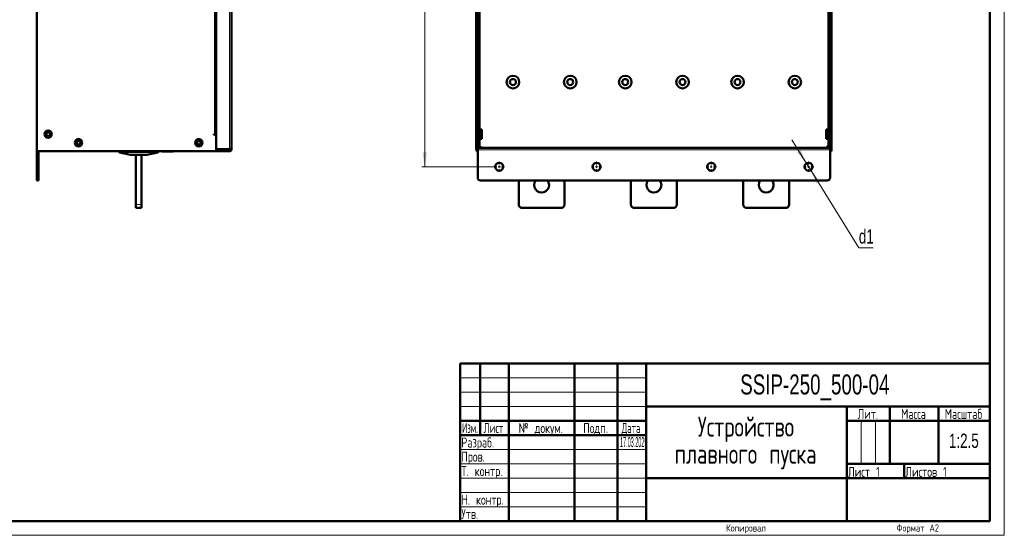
# Model space of a CAD drawing. Header units: millimetres. Extents: x 0 to 594, y 0 to 420.
# Tile 12 of 13: x 250 to 594, y 0 to 180. Entities that reach past the tile are written whole.
import ezdxf

# ---------------------------------------------------------------- set-up
doc = ezdxf.new("R2010")
doc.units = ezdxf.units.MM
doc.layers.add('ОСЕВЫЕ', color=7, linetype='Continuous')
doc.styles.add('SLDTEXTSTYLE0', font='TXT', dxfattribs={"width": 0.7, "bigfont": 'bigfont'})
doc.styles.add('SLDTEXTSTYLE1', font='TXT', dxfattribs={"width": 0.7})
doc.styles.add('SLDTEXTSTYLE2', font='TXT', dxfattribs={"width": 0.597433, "bigfont": 'bigfont'})
doc.styles.add('SLDTEXTSTYLE3', font='TXT', dxfattribs={"width": 0.628357, "bigfont": 'bigfont'})
doc.styles.add('SLDTEXTSTYLE4', font='TXT', dxfattribs={"width": 0.57744, "bigfont": 'bigfont'})
doc.styles.add('SLDTEXTSTYLE5', font='TXT', dxfattribs={"width": 0.326651})
doc.dimstyles.new('SLDDIMSTYLE0', dxfattribs={"dimtxt": 5, "dimasz": 5, "dimexe": 0, "dimexo": 0.0625, "dimgap": 1.25, "dimtad": 2, "dimdec": 1, "dimlfac": 2.5, "dimrnd": 1e-09, "dimzin": 12, "dimdsep": 46, "dimtxsty": 'SLDTEXTSTYLE1', "dimsah": 1, "dimcen": 0.09, "dimadec": 0, "dimazin": 3, "dimtfac": 1, "dimtdec": 3, "dimtofl": 0, "dimtmove": 0, "dimatfit": 3, "dimfxl": 1, "dimfrac": 2, "dimtolj": 1, "dimtzin": 12, "dimarcsym": 0})
doc.dimstyles.new('SLDDIMSTYLE1', dxfattribs={"dimtxt": 5, "dimasz": 5, "dimexe": 0, "dimexo": 0.0625, "dimgap": 1.25, "dimtad": 0, "dimtih": 1, "dimtoh": 1, "dimdec": 1, "dimlfac": 2.5, "dimrnd": 1e-09, "dimzin": 12, "dimdsep": 46, "dimtxsty": 'SLDTEXTSTYLE1', "dimsah": 1, "dimcen": 0, "dimadec": 0, "dimazin": 3, "dimtfac": 1, "dimtdec": 3, "dimtmove": 0, "dimatfit": 3, "dimfxl": 1, "dimfrac": 2, "dimtolj": 1, "dimtzin": 12, "dimarcsym": 0})

# ---------------------------------------------------------------- blocks, each defined once
blk = doc.blocks.new('SW_NOTE_0')
at = {"color": 0, "linetype": 'Continuous', "lineweight": 0, "char_height": 7, "attachment_point": 2, "style": 'SLDTEXTSTYLE0'}
for s, insert in [('Устройство', (21.44, 9)), ('плавного пуска', (21.31, -0.5))]:
    blk.add_mtext(s, dxfattribs=dict(at, insert=insert))
blk = doc.blocks.new('_D_3')
at = {"color": 7, "linetype": 'Continuous', "lineweight": 0}
for p, q in [((415.86, 317.59), (390.67, 317.59)), ((391.67, 317.59), (391.67, 128.79)), ((415.86, 128.79), (390.67, 128.79))]:
    blk.add_line(p, q, dxfattribs=at)
at = {"color": 7, "linetype": 'Continuous', "lineweight": 18}
for points in [[(391.67, 317.59), (390.9, 312.59), (392.44, 312.59)], [(391.67, 128.79), (392.44, 133.79), (390.9, 133.79)]]:
    blk.add_solid(points, dxfattribs=at)
at = {"color": 7, "linetype": 'Continuous', "lineweight": 18, "insert": (385.23, 220.52), "char_height": 5, "attachment_point": 1, "rotation": 90, "style": 'SLDTEXTSTYLE0'}
blk.add_mtext('В1', dxfattribs=at)
blk = doc.blocks.new('_D_4')
at = {"color": 7, "linetype": 'Continuous', "lineweight": 0}
for p, q in [((524.93, 129.97), (519.87, 138.15)), ((524.93, 129.97), (526.41, 127.6)), ((526.41, 127.6), (543.22, 100.49)), ((543.22, 100.49), (548.2, 100.49))]:
    blk.add_line(p, q, dxfattribs=at)
at = {"color": 7, "linetype": 'Continuous', "lineweight": 18}
for points in [[(524.93, 129.97), (522.95, 134.63), (521.64, 133.82)], [(526.41, 127.6), (528.39, 122.94), (529.7, 123.75)]]:
    blk.add_solid(points, dxfattribs=at)
at = {"color": 7, "linetype": 'Continuous', "lineweight": 18, "insert": (543.22, 106.93), "char_height": 5, "attachment_point": 1, "style": 'SLDTEXTSTYLE1'}
blk.add_mtext('d1', dxfattribs=at)
blk = doc.blocks.new('SW_CENTERMARKSYMBOL_20')
at = {"color": 0, "linetype": 'Continuous', "lineweight": 18}
for p, q in [((-0.8, 0), (-1.8, 0)), ((0, 0), (-0.4, 0)), ((0, 0.8), (0, 1.8)), ((0, 0), (0, 0.4)), ((0, 0), (0, -0.4)), ((0, 0), (0.4, 0)), ((0.8, 0), (1.8, 0)), ((0, -0.8), (0, -1.8))]:
    blk.add_line(p, q, dxfattribs=at)
blk = doc.blocks.new('SW_CENTERMARKSYMBOL_21')
at = {"color": 0, "linetype": 'Continuous', "lineweight": 18}
for p, q in [((-0.8, 0), (-1.8, 0)), ((0, 0), (-0.4, 0)), ((0, 0.8), (0, 1.8)), ((0, 0), (0, 0.4)), ((0, 0), (0, -0.4)), ((0, 0), (0.4, 0)), ((0.8, 0), (1.8, 0)), ((0, -0.8), (0, -1.8))]:
    blk.add_line(p, q, dxfattribs=at)
blk = doc.blocks.new('SW_CENTERMARKSYMBOL_22')
at = {"color": 0, "linetype": 'Continuous', "lineweight": 18}
for p, q in [((-0.8, 0), (-1.8, 0)), ((0, 0), (-0.4, 0)), ((0, 0.8), (0, 1.8)), ((0, 0), (0, 0.4)), ((0, 0), (0, -0.4)), ((0, 0), (0.4, 0)), ((0.8, 0), (1.8, 0)), ((0, -0.8), (0, -1.8))]:
    blk.add_line(p, q, dxfattribs=at)
blk = doc.blocks.new('SW_CENTERMARKSYMBOL_23')
at = {"color": 0, "linetype": 'Continuous', "lineweight": 18}
for p, q in [((-0.8, 0), (-1.8, 0)), ((0, 0), (-0.4, 0)), ((0, 0.8), (0, 1.8)), ((0, 0), (0, 0.4)), ((0, 0), (0, -0.4)), ((0, 0), (0.4, 0)), ((0.8, 0), (1.8, 0)), ((0, -0.8), (0, -1.8))]:
    blk.add_line(p, q, dxfattribs=at)

msp = doc.modelspace()

# ---------------------------------------------------------------- linework, layer by layer
at = {"color": 7, "linetype": 'Continuous', "lineweight": 50}
for p, q in [((589, 5), (589, 415)), ((256.216, 134.185), (256.216, 310.185)), ((318.816, 134.948), (318.816, 309.422)), ((324.216, 309.505), (324.216, 134.865)), ((409.672, 309.422), (409.672, 134.948)), ((409.692, 310.185), (409.692, 134.185)), ((410.172, 134.185), (410.172, 310.185)), ((533.172, 310.185), (533.172, 134.185)), ((533.652, 134.185), (533.652, 310.185)), ((533.672, 134.948), (533.672, 309.422)), ((410.172, 308.385), (410.172, 135.985)), ((410.772, 308.385), (410.772, 135.985)), ((532.572, 135.985), (532.572, 308.385)), ((533.172, 135.985), (533.172, 308.385)), ((411.572, 141.765), (410.772, 141.765)), ((411.572, 138.605), (411.572, 141.765)), ((532.572, 141.765), (531.772, 141.765)), ((531.772, 141.765), (531.772, 140.185)), ((318.256, 140.185), (318.016, 140.185)), ((318.016, 140.185), (318.016, 139.945)), ((318.016, 139.945), (318.816, 139.945)), ((318.256, 140.185), (318.816, 140.185)), ((410.772, 138.605), (411.572, 138.605)), ((531.772, 140.185), (531.772, 138.605)), ((531.772, 138.605), (532.572, 138.605)), ((318.816, 134.185), (256.216, 134.185)), ((256.216, 124.985), (256.216, 134.185)), ((256.816, 134.185), (256.816, 124.985)), ((285.016, 134.185), (285.016, 133.834)), ((298.616, 133.834), (298.616, 134.185)), ((299.872, 134.185), (299.872, 134.145)), ((300.85, 134.185), (300.85, 134.145)), ((300.85, 134.145), (303.574, 134.145)), ((303.761, 134.185), (303.761, 134.145)), ((303.761, 134.145), (303.927, 134.145)), ((303.927, 134.185), (303.927, 134.145)), ((323.536, 134.948), (318.816, 134.948)), ((318.816, 134.948), (318.816, 134.185)), ((318.816, 134.665), (323.536, 134.665)), ((318.816, 134.185), (323.536, 134.185)), ((322.016, 134.905), (318.896, 134.905)), ((322.016, 134.905), (323.216, 134.905)), ((323.216, 134.905), (323.216, 134.948)), ((323.536, 134.185), (323.536, 134.665)), ((323.736, 134.865), (324.216, 134.865)), ((409.672, 134.948), (409.692, 134.948)), ((409.692, 134.185), (410.172, 134.185)), ((410.172, 135.985), (410.772, 135.985)), ((410.172, 135.685), (411.152, 135.685)), ((410.172, 135.385), (533.172, 135.385)), ((410.172, 134.705), (410.172, 124.985)), ((410.652, 135.985), (410.652, 135.685)), ((410.772, 135.985), (410.852, 135.985)), ((411.152, 135.985), (410.852, 135.985)), ((411.152, 135.685), (411.152, 135.985)), ((532.192, 135.985), (532.192, 135.685)), ((532.492, 135.985), (532.192, 135.985)), ((532.192, 135.685), (533.172, 135.685)), ((532.572, 135.985), (532.492, 135.985)), ((533.172, 135.985), (532.572, 135.985)), ((532.692, 135.685), (532.692, 135.985)), ((533.172, 124.985), (533.172, 134.705)), ((533.652, 134.185), (533.172, 134.185)), ((533.672, 134.948), (533.652, 134.948)), ((285.176, 133.753), (289.01, 132.986)), ((289.022, 132.985), (294.61, 132.985)), ((290.816, 132.985), (290.816, 115.585)), ((292.816, 115.585), (292.816, 132.985)), ((294.622, 132.986), (298.456, 133.753)), ((256.216, 124.985), (256.216, 123.985)), ((256.216, 123.985), (256.816, 123.985)), ((256.816, 124.985), (256.816, 123.985)), ((411.172, 123.985), (532.172, 123.985)), ((424.472, 115.585), (424.472, 123.985)), ((440.472, 123.985), (440.472, 115.585)), ((463.672, 115.585), (463.672, 123.985)), ((479.672, 123.985), (479.672, 115.585)), ((502.872, 115.585), (502.872, 123.985)), ((518.872, 123.985), (518.872, 115.585)), ((290.816, 115.585), (290.816, 114.385)), ((292.816, 114.385), (290.816, 114.385)), ((292.816, 114.385), (292.816, 115.585)), ((439.272, 114.385), (425.672, 114.385)), ((478.472, 114.385), (464.872, 114.385)), ((517.672, 114.385), (504.072, 114.385)), ((404, 60), (589, 60)), ((404, 60), (404, 5)), ((411, 35), (411, 60)), ((421, 60), (421, 5)), ((444, 60), (444, 5)), ((459, 60), (459, 5)), ((469, 60), (469, 5)), ((469, 45), (589, 45)), ((539, 45), (539, 5)), ((554, 45), (554, 25)), ((571, 45), (571, 25)), ((404, 40), (469, 40)), ((539, 40), (589, 40)), ((404, 35), (469, 35)), ((539, 25), (589, 25)), ((559, 25), (559, 20)), ((469, 20), (589, 20)), ((20, 5), (589, 5))]:
    msp.add_line(p, q, dxfattribs=at)
at = {"color": 9, "linetype": 'Continuous', "lineweight": 18}
for p, q in [((323.536, 309.422), (323.536, 134.948)), ((318.256, 140.185), (318.256, 304.185)), ((410.852, 141.765), (410.852, 220.605)), ((532.492, 220.605), (532.492, 141.765)), ((410.852, 135.985), (410.852, 138.605)), ((532.492, 138.605), (532.492, 135.985)), ((285.416, 133.833), (285.416, 134.185)), ((298.216, 134.185), (298.216, 133.833)), ((303.574, 134.185), (303.574, 134.145)), ((322.016, 134.948), (322.016, 134.905)), ((533.172, 135.465), (410.172, 135.465)), ((410.172, 134.705), (533.172, 134.705)), ((289.022, 132.987), (285.188, 133.754)), ((298.216, 133.833), (285.416, 133.833)), ((285.416, 133.833), (285.416, 133.774)), ((285.416, 133.774), (298.216, 133.774)), ((294.61, 132.987), (289.022, 132.987)), ((289.022, 132.987), (289.022, 132.985)), ((298.444, 133.754), (294.61, 132.987)), ((294.61, 132.985), (294.61, 132.987)), ((298.216, 133.833), (298.216, 133.774)), ((256.816, 124.985), (256.216, 124.985)), ((292.816, 115.585), (290.816, 115.585))]:
    msp.add_line(p, q, dxfattribs=at)
at = {"color": 7, "linetype": 'Continuous', "lineweight": 18}
for p, q in [((404, 55), (469, 55)), ((404, 50), (469, 50)), ((404, 45), (469, 45)), ((544, 40), (544, 25)), ((549, 40), (549, 25)), ((404, 30), (469, 30)), ((404, 25), (469, 25)), ((404, 20), (469, 20)), ((404, 15), (469, 15)), ((404, 10), (469, 10))]:
    msp.add_line(p, q, dxfattribs=at)
at = {"color": 7, "linetype": 'Continuous', "lineweight": 50}
for centre, radius in [((422.472, 158.385), 2.2), ((422.472, 158.385), 1.04), ((442.472, 158.385), 2.2), ((442.472, 158.385), 1.04), ((461.672, 158.385), 2.2), ((461.672, 158.385), 1.04), ((481.672, 158.385), 2.2), ((481.672, 158.385), 1.04), ((500.872, 158.385), 2.2), ((500.872, 158.385), 1.04), ((520.872, 158.385), 2.2), ((520.872, 158.385), 1.04), ((260.216, 140.185), 1.3), ((260.216, 140.185), 0.9), ((260.216, 140.185), 0.66), ((270.816, 137.185), 1.3), ((270.816, 137.185), 0.9), ((270.816, 137.185), 0.64), ((312.816, 137.185), 1.3), ((312.816, 137.185), 0.9), ((312.816, 137.185), 0.64), ((417.672, 128.785), 1.4), ((451.672, 128.785), 1.4), ((491.672, 128.785), 1.4), ((525.672, 128.785), 1.4)]:
    msp.add_circle(centre, radius, dxfattribs=at)
for centre, radius, start, end in [((318.896, 134.825), 0.08, 90, 180), ((285.076, 133.834), 0.06, 180, 207.50836), ((285.076, 133.834), 0.06, 228.2559, 258.69007), ((285.181, 133.779), 0.026, 259.0193, 285.16451), ((289.022, 133.045), 0.06, 258.69007, 270), ((294.61, 133.045), 0.06, 270, 281.30993), ((298.451, 133.779), 0.026, 254.83549, 280.9807), ((298.556, 133.834), 0.06, 281.30993, 360), ((411.172, 124.985), 1, 180, 270), ((432.472, 122.385), 2.6, 142.02013, 0), ((432.472, 122.385), 2.6, 0, 37.97987), ((471.672, 122.385), 2.6, 142.02013, 0), ((471.672, 122.385), 2.6, 0, 37.97987), ((510.872, 122.385), 2.6, 142.02013, 0), ((510.872, 122.385), 2.6, 0, 37.97987), ((532.172, 124.985), 1, 270, 0), ((425.672, 115.585), 1.2, 180, 270), ((439.272, 115.585), 1.2, 270, 0), ((464.872, 115.585), 1.2, 180, 270), ((478.472, 115.585), 1.2, 270, 0), ((504.072, 115.585), 1.2, 180, 270), ((517.672, 115.585), 1.2, 270, 0)]:
    msp.add_arc(centre, radius, start, end, dxfattribs=at)
at = {"color": 9, "linetype": 'Continuous', "lineweight": 18}
for centre, start, end in [((289.015, 133.012), 259.0193, 285.16451), ((294.617, 133.012), 254.83549, 280.9807)]:
    msp.add_arc(centre, 0.026, start, end, dxfattribs=at)
at = {"color": 7, "linetype": 'Continuous', "lineweight": 50}
for points, knots in [([(299.872, 134.145), (299.872, 134.145), (299.874, 134.145), (299.908, 134.145), (300.011, 134.145), (300.148, 134.145), (300.342, 134.145), (300.574, 134.145), (300.737, 134.145), (300.85, 134.145)], [0, 0, 0, 0, 0.0489036, 0.246092, 0.3672692, 0.5506857, 0.701734, 0.7948716, 1, 1, 1, 1]), ([(303.574, 134.145), (303.601, 134.145), (303.644, 134.145), (303.699, 134.145), (303.735, 134.145), (303.758, 134.145), (303.76, 134.145), (303.761, 134.145)], [0, 0, 0, 0, 0.246037, 0.3947302, 0.5449253, 0.7176784, 1, 1, 1, 1]), ([(285.018, 133.834), (285.018, 133.829), (285.018, 133.819), (285.024, 133.805), (285.033, 133.792), (285.041, 133.786), (285.046, 133.783)], [0, 0, 0, 0, 0.2440656, 0.4961315, 0.7503323, 1, 1, 1, 1]), ([(285.064, 133.775), (285.066, 133.775), (285.069, 133.775), (285.092, 133.77), (285.126, 133.763), (285.159, 133.756), (285.176, 133.753)], [0, 0, 0, 0, 0.24830638, 0.49850856, 0.74802512, 1, 1, 1, 1]), ([(285.176, 133.753), (285.173, 133.754), (285.168, 133.756), (285.16, 133.762), (285.152, 133.773), (285.147, 133.791), (285.147, 133.805), (285.148, 133.812)], [0, 0, 0, 0, 0.1599166, 0.2968601, 0.5007262, 0.7681984, 1, 1, 1, 1]), ([(285.148, 133.812), (285.149, 133.805), (285.152, 133.791), (285.161, 133.774), (285.173, 133.76), (285.183, 133.756), (285.188, 133.754)], [0, 0, 0, 0, 0.2423312, 0.5000503, 0.721113, 1, 1, 1, 1]), ([(298.444, 133.754), (298.45, 133.756), (298.459, 133.76), (298.472, 133.774), (298.481, 133.791), (298.483, 133.805), (298.485, 133.812)], [0, 0, 0, 0, 0.2789206, 0.4999496, 0.7576925, 1, 1, 1, 1]), ([(298.485, 133.812), (298.485, 133.805), (298.486, 133.791), (298.48, 133.773), (298.473, 133.762), (298.465, 133.756), (298.459, 133.754), (298.456, 133.753)], [0, 0, 0, 0, 0.231821, 0.4992739, 0.7031761, 0.840111, 1, 1, 1, 1]), ([(298.456, 133.753), (298.473, 133.756), (298.506, 133.763), (298.54, 133.77), (298.564, 133.775), (298.567, 133.775), (298.568, 133.775)], [0, 0, 0, 0, 0.2504587, 0.5014238, 0.7501947, 1, 1, 1, 1])]:
    msp.add_open_spline(points, degree=3, knots=knots, dxfattribs=at)
for points in [[(323.536, 134.948), (323.625, 134.941), (323.803, 134.927), (324.028, 134.907), (324.185, 134.886), (324.206, 134.872), (324.216, 134.865)], [(323.736, 134.865), (323.733, 134.872), (323.727, 134.886), (323.681, 134.907), (323.615, 134.927), (323.562, 134.941), (323.536, 134.948)], [(323.536, 134.665), (323.562, 134.668), (323.615, 134.674), (323.681, 134.72), (323.727, 134.786), (323.733, 134.839), (323.736, 134.865)], [(324.216, 134.865), (324.206, 134.776), (324.185, 134.598), (324.028, 134.373), (323.803, 134.216), (323.625, 134.195), (323.536, 134.185)]]:
    msp.add_open_spline(points, degree=3, dxfattribs=at)
at = {"color": 9, "linetype": 'Continuous', "lineweight": 18}
for points, knots in [([(285.016, 133.834), (285.018, 133.834), (285.021, 133.833), (285.046, 133.829), (285.087, 133.822), (285.127, 133.815), (285.148, 133.812)], [0, 0, 0, 0, 0.2376854, 0.4834146, 0.7374427, 1, 1, 1, 1]), ([(285.148, 133.812), (285.189, 133.818), (285.268, 133.83), (285.368, 133.832), (285.416, 133.833)], [0, 0, 0, 0, 0.5129599, 1, 1, 1, 1]), ([(285.188, 133.754), (285.222, 133.759), (285.289, 133.771), (285.374, 133.773), (285.416, 133.774)], [0, 0, 0, 0, 0.50165628, 1, 1, 1, 1]), ([(298.216, 133.833), (298.265, 133.832), (298.364, 133.83), (298.444, 133.818), (298.485, 133.812)], [0, 0, 0, 0, 0.4870401, 1, 1, 1, 1]), ([(298.216, 133.774), (298.258, 133.773), (298.343, 133.771), (298.41, 133.759), (298.444, 133.754)], [0, 0, 0, 0, 0.49834372, 1, 1, 1, 1]), ([(298.485, 133.812), (298.505, 133.815), (298.545, 133.822), (298.586, 133.829), (298.612, 133.833), (298.615, 133.834), (298.616, 133.834)], [0, 0, 0, 0, 0.2625573, 0.5165854, 0.7623146, 1, 1, 1, 1])]:
    msp.add_open_spline(points, degree=3, knots=knots, dxfattribs=at)
at = {"layer": 'ОСЕВЫЕ', "lineweight": 18}
for p in [(594, 420), (0, 0)]:
    msp.add_line(p, (594, 0), dxfattribs=at)

# ---------------------------------------------------------------- block references
at = {"color": 7, "linetype": 'Continuous', "lineweight": 0}
for name, p in [('SW_CENTERMARKSYMBOL_20', (417.672, 128.785)), ('SW_CENTERMARKSYMBOL_21', (451.672, 128.785)), ('SW_CENTERMARKSYMBOL_22', (491.672, 128.785)), ('SW_CENTERMARKSYMBOL_23', (525.672, 128.785)), ('SW_NOTE_0', (482.368, 32.494))]:
    msp.add_blockref(name, p, dxfattribs=at)

# ---------------------------------------------------------------- texts
for s, insert, char_height, attachment_point, style in [('SSIP-250_500-04', (527.856, 56.22), 7, 2, 'SLDTEXTSTYLE1'), ('Лит.', (546.353, 44.18), 3.5, 2, 'SLDTEXTSTYLE0'), ('Масса', (562.306, 44.18), 3.5, 2, 'SLDTEXTSTYLE0'), ('Масштаб', (579.754, 44.18), 3.5, 2, 'SLDTEXTSTYLE0'), ('Изм.', (407.452, 39.236), 3.5, 2, 'SLDTEXTSTYLE4'), ('Лист', (415.656, 39.236), 3.5, 2, 'SLDTEXTSTYLE3'), ('№ докум.', (432.184, 39.236), 3.5, 2, 'SLDTEXTSTYLE0'), ('Подп.', (451.324, 39.236), 3.5, 2, 'SLDTEXTSTYLE0'), ('Дата', (463.689, 39.236), 3.5, 2, 'SLDTEXTSTYLE2'), ('Разраб.', (404.447, 34.18), 3.5, 1, 'SLDTEXTSTYLE0'), ('17.03.2025', (459.858, 34.34), 3.5, 1, 'SLDTEXTSTYLE5'), ('1:2.5', (579.875, 35.546), 5, 2, 'SLDTEXTSTYLE1'), ('Пров.', (404.447, 29.236), 3.5, 1, 'SLDTEXTSTYLE0'), ('Т. контр.', (404.447, 24.18), 3.5, 1, 'SLDTEXTSTYLE0'), ('Лист 1', (539.447, 23.93), 3.5, 1, 'SLDTEXTSTYLE0'), ('Листов 1', (559.447, 23.93), 3.5, 1, 'SLDTEXTSTYLE0'), ('Н. контр.', (404.447, 14.18), 3.5, 1, 'SLDTEXTSTYLE0'), ('Утв.', (404.447, 9.236), 3.5, 1, 'SLDTEXTSTYLE0'), ('Копировал', (503.804, 3.817), 2.5, 2, 'SLDTEXTSTYLE0'), ('Формат А2', (563.794, 3.817), 2.5, 2, 'SLDTEXTSTYLE0')]:
    msp.add_mtext(s, dxfattribs=dict(at, insert=insert, char_height=char_height, attachment_point=attachment_point, style=style))

# ---------------------------------------------------------------- dimensions: what is measured, and where the dimension line sits
at = {"color": 7, "linetype": 'Continuous', "lineweight": 18}
dim = msp.add_linear_dim(base=(391.672, 128.785), p1=(415.872, 317.585), p2=(415.872, 128.785), angle=90, text='В1', dimstyle='SLDDIMSTYLE0', dxfattribs=at)
dim.commit()
dim.dimension.update_dxf_attribs({"geometry": '_D_3', "text_midpoint": (391.672, 223.185), "dimtype": 160})
dim = msp.add_diameter_dim_2p(p1=(526.41, 127.595), p2=(524.934, 129.975), text='d1', dimstyle='SLDDIMSTYLE1', override={"dimpost": '<>'}, dxfattribs=at)
dim.commit()
dim.dimension.update_dxf_attribs({"geometry": '_D_4', "text_midpoint": (545.709, 104.304), "dimtype": 163})

doc.saveas('drawing.dxf')
